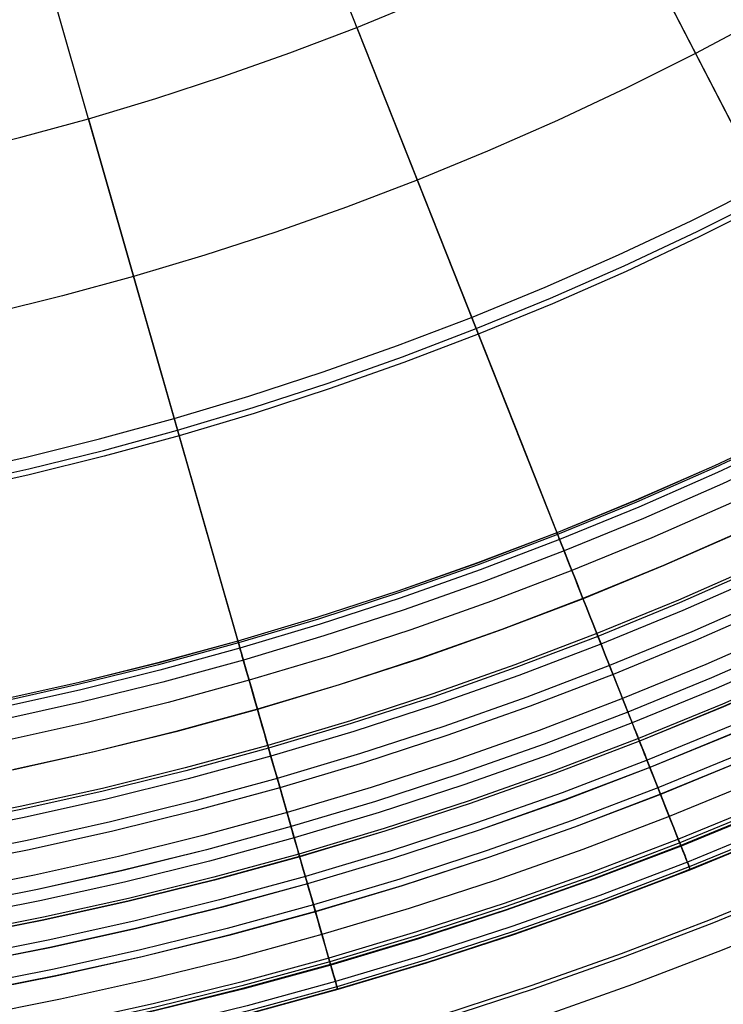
# Model space of a CAD drawing. Header units: millimetres. Extents: x -14 to 488, y -50 to 50.
# Tile 192 of 256: x 380 to 384.26, y -22.52 to -16.55. Entities that reach past the tile are written whole.
import ezdxf

# ---------------------------------------------------------------- set-up
doc = ezdxf.new("R2010")
doc.units = ezdxf.units.MM
doc.header["$MEASUREMENT"] = 0
doc.layers.add('Default', color=7, linetype='Continuous')

msp = doc.modelspace()

# ---------------------------------------------------------------- linework, layer by layer
at = {"layer": 'Default'}
for points in [[(388.6812, -13.4005), (388.3382, -13.7348), (387.9867, -14.06), (387.6271, -14.3758), (387.2599, -14.6819), (386.8854, -14.978), (386.5041, -15.2638), (386.1162, -15.5393), (385.7224, -15.804), (385.323, -16.0579), (384.9184, -16.3008), (384.5091, -16.5326), (384.0956, -16.7531), (383.6782, -16.9623), (383.2575, -17.16), (382.834, -17.3463), (382.4079, -17.5211), (381.9799, -17.6845), (381.5503, -17.8364), (381.1196, -17.9769), (380.6882, -18.1061), (380.2565, -18.224), (379.8249, -18.3308)], [(379.5777, -19.3033), (380.0296, -19.2029), (380.4821, -19.091), (380.9347, -18.9673), (381.387, -18.8319), (381.8386, -18.6846), (382.289, -18.5253), (382.7377, -18.3541), (383.1844, -18.1708), (383.6284, -17.9755), (384.0695, -17.7682), (384.507, -17.5489), (384.9406, -17.3177), (385.3697, -17.0747), (385.7939, -16.8201), (386.2126, -16.5539), (386.6255, -16.2763), (387.0321, -15.9875), (387.432, -15.6878), (387.8246, -15.3774), (388.2096, -15.0565), (388.5865, -14.7254)], [(388.6596, -14.8064), (388.2805, -15.1394), (387.8933, -15.4621), (387.4985, -15.7743), (387.0964, -16.0757), (386.6876, -16.3661), (386.2723, -16.6452), (385.8512, -16.9129), (385.4246, -17.169), (384.9931, -17.4133), (384.5571, -17.6458), (384.1171, -17.8663), (383.6736, -18.0748), (383.227, -18.2712), (382.7779, -18.4555), (382.3266, -18.6278), (381.8737, -18.7879), (381.4196, -18.9361), (380.9647, -19.0722), (380.5096, -19.1966), (380.0545, -19.3092), (379.6001, -19.4101)], [(379.5974, -17.3617), (380.0058, -17.2607), (380.4143, -17.1491), (380.8225, -17.0268), (381.2301, -16.8939), (381.6365, -16.7502), (382.0415, -16.5956), (382.4446, -16.4302)], [(388.7097, -16.4676), (388.2887, -16.8005), (387.8599, -17.1219), (387.4239, -17.4316), (386.9811, -17.7292), (386.532, -18.0147), (386.0771, -18.2878), (385.617, -18.5484), (385.152, -18.7963), (384.6828, -19.0314), (384.2098, -19.2538), (383.7336, -19.4632), (383.2546, -19.6598), (382.7734, -19.8434), (382.2904, -20.0142), (381.8061, -20.1722), (381.3211, -20.3174), (380.8357, -20.45), (380.3505, -20.5701), (379.8658, -20.6777)], [(388.71, -16.468), (388.289, -16.8009), (387.8602, -17.1223), (387.4241, -17.432), (386.9813, -17.7297), (386.5322, -18.0151), (386.0774, -18.2882), (385.6172, -18.5488), (385.1522, -18.7967), (384.683, -19.0319), (384.21, -19.2542), (383.7338, -19.4637), (383.2548, -19.6602), (382.7736, -19.8439), (382.2906, -20.0147), (381.8063, -20.1727), (381.3212, -20.3179), (380.8359, -20.4505), (380.3506, -20.5706), (379.8659, -20.6782)], [(388.71, -16.468), (388.289, -16.8009), (387.8602, -17.1223), (387.4241, -17.432), (386.9813, -17.7297), (386.5322, -18.0151), (386.0774, -18.2882), (385.6172, -18.5488), (385.1522, -18.7967), (384.683, -19.0319), (384.21, -19.2542), (383.7338, -19.4637), (383.2548, -19.6602), (382.7736, -19.8439), (382.2906, -20.0147), (381.8063, -20.1727), (381.3212, -20.3179), (380.8359, -20.4505), (380.3506, -20.5706), (379.8659, -20.6782)], [(388.717, -16.4766), (388.2957, -16.8097), (387.8667, -17.1313), (387.4305, -17.4411), (386.9874, -17.739), (386.5381, -18.0246), (386.083, -18.2978), (385.6225, -18.5585), (385.1573, -18.8066), (384.6879, -19.0419), (384.2146, -19.2643), (383.7381, -19.4739), (383.2589, -19.6706), (382.7774, -19.8543), (382.2941, -20.0252), (381.8096, -20.1833), (381.3243, -20.3286), (380.8387, -20.4612), (380.3531, -20.5814), (379.8682, -20.6891)], [(388.717, -16.4766), (388.2957, -16.8097), (387.8667, -17.1313), (387.4305, -17.4411), (386.9874, -17.739), (386.5381, -18.0246), (386.083, -18.2978), (385.6225, -18.5585), (385.1573, -18.8066), (384.6879, -19.0419), (384.2146, -19.2643), (383.7381, -19.4739), (383.2589, -19.6706), (382.7774, -19.8543), (382.2941, -20.0252), (381.8096, -20.1833), (381.3243, -20.3286), (380.8387, -20.4612), (380.3531, -20.5814), (379.8682, -20.6891)], [(388.7381, -16.5025), (388.3161, -16.8362), (387.8864, -17.1583), (387.4495, -17.4686), (387.0057, -17.7669), (386.5556, -18.053), (386.0998, -18.3267), (385.6386, -18.5878), (385.1727, -18.8363), (384.7025, -19.0719), (384.2285, -19.2948), (383.7512, -19.5047), (383.2712, -19.7016), (382.7889, -19.8857), (382.3049, -20.0568), (381.8196, -20.2152), (381.3335, -20.3607), (380.8471, -20.4936), (380.3608, -20.6139), (379.8751, -20.7218)], [(388.7381, -16.5025), (388.3161, -16.8362), (387.8864, -17.1583), (387.4495, -17.4686), (387.0057, -17.7669), (386.5556, -18.053), (386.0998, -18.3267), (385.6386, -18.5878), (385.1727, -18.8363), (384.7025, -19.0719), (384.2285, -19.2948), (383.7512, -19.5047), (383.2712, -19.7016), (382.7889, -19.8857), (382.3049, -20.0568), (381.8196, -20.2152), (381.3335, -20.3607), (380.8471, -20.4936), (380.3608, -20.6139), (379.8751, -20.7218)], [(388.7849, -16.5602), (388.3614, -16.8951), (387.9302, -17.2183), (387.4917, -17.5297), (387.0464, -17.8291), (386.5947, -18.1162), (386.1372, -18.3909), (385.6744, -18.653), (385.2068, -18.9023), (384.7349, -19.1388), (384.2592, -19.3624), (383.7803, -19.573), (383.2985, -19.7707), (382.8146, -19.9554), (382.3288, -20.1272), (381.8418, -20.2861), (381.3539, -20.4321), (380.8658, -20.5655), (380.3778, -20.6862), (379.8903, -20.7945)], [(388.7849, -16.5602), (388.3614, -16.8951), (387.9302, -17.2183), (387.4917, -17.5297), (387.0464, -17.8291), (386.5947, -18.1162), (386.1372, -18.3909), (385.6744, -18.653), (385.2068, -18.9023), (384.7349, -19.1388), (384.2592, -19.3624), (383.7803, -19.573), (383.2985, -19.7707), (382.8146, -19.9554), (382.3288, -20.1272), (381.8418, -20.2861), (381.3539, -20.4321), (380.8658, -20.5655), (380.3778, -20.6862), (379.8903, -20.7945)], [(388.8655, -16.6595), (388.4395, -16.9964), (388.0056, -17.3216), (387.5644, -17.635), (387.1163, -17.9362), (386.6619, -18.225), (386.2017, -18.5014), (385.736, -18.765), (385.2656, -19.0159), (384.7908, -19.2538), (384.3122, -19.4788), (383.8303, -19.6908), (383.3456, -19.8896), (382.8587, -20.0755), (382.3699, -20.2483), (381.8799, -20.4082), (381.3891, -20.5551), (380.898, -20.6893), (380.407, -20.8108), (379.9166, -20.9197)], [(388.8655, -16.6595), (388.4395, -16.9964), (388.0056, -17.3216), (387.5644, -17.635), (387.1163, -17.9362), (386.6619, -18.225), (386.2017, -18.5014), (385.736, -18.765), (385.2656, -19.0159), (384.7908, -19.2538), (384.3122, -19.4788), (383.8303, -19.6908), (383.3456, -19.8896), (382.8587, -20.0755), (382.3699, -20.2483), (381.8799, -20.4082), (381.3891, -20.5551), (380.898, -20.6893), (380.407, -20.8108), (379.9166, -20.9197)], [(388.5506, -17.1407), (388.113, -17.4688), (387.668, -17.7848), (387.216, -18.0886), (386.7577, -18.38), (386.2934, -18.6587), (385.8237, -18.9247), (385.3492, -19.1777), (384.8703, -19.4177), (384.3876, -19.6446), (383.9015, -19.8584), (383.4127, -20.059), (382.9215, -20.2464), (382.4286, -20.4208), (381.9343, -20.582), (381.4392, -20.7302), (380.9439, -20.8655), (380.4486, -20.9881), (379.954, -21.098)], [(388.5506, -17.1407), (388.113, -17.4688), (387.668, -17.7848), (387.216, -18.0886), (386.7577, -18.38), (386.2934, -18.6587), (385.8237, -18.9247), (385.3492, -19.1777), (384.8703, -19.4177), (384.3876, -19.6446), (383.9015, -19.8584), (383.4127, -20.059), (382.9215, -20.2464), (382.4286, -20.4208), (381.9343, -20.582), (381.4392, -20.7302), (380.9439, -20.8655), (380.4486, -20.9881), (379.954, -21.098)], [(388.5514, -17.1418), (388.1137, -17.4698), (387.6687, -17.7859), (387.2167, -18.0897), (386.7584, -18.3811), (386.2941, -18.6598), (385.8244, -18.9258), (385.3498, -19.1789), (384.8709, -19.4189), (384.3881, -19.6458), (383.902, -19.8596), (383.4132, -20.0602), (382.922, -20.2477), (382.429, -20.422), (381.9347, -20.5832), (381.4396, -20.7315), (380.9442, -20.8668), (380.4489, -20.9894), (379.9542, -21.0993)], [(388.6898, -17.3215), (388.2475, -17.6531), (387.7977, -17.9725), (387.3409, -18.2796), (386.8776, -18.5741), (386.4084, -18.8558), (385.9337, -19.1246), (385.454, -19.3804), (384.97, -19.623), (384.4821, -19.8523), (383.9908, -20.0684), (383.4967, -20.2712), (383.0002, -20.4606), (382.502, -20.6368), (382.0024, -20.7998), (381.502, -20.9496), (381.0013, -21.0864), (380.5007, -21.2102), (380.0008, -21.3213), (379.5018, -21.4198)], [(388.6898, -17.3215), (388.2475, -17.6531), (387.7977, -17.9725), (387.3409, -18.2796), (386.8776, -18.5741), (386.4084, -18.8558), (385.9337, -19.1246), (385.454, -19.3804), (384.97, -19.623), (384.4821, -19.8523), (383.9908, -20.0684), (383.4967, -20.2712), (383.0002, -20.4606), (382.502, -20.6368), (382.0024, -20.7998), (381.502, -20.9496), (381.0013, -21.0864), (380.5007, -21.2102), (380.0008, -21.3213), (379.5018, -21.4198)], [(388.7011, -17.3362), (388.2584, -17.6681), (387.8082, -17.9878), (387.351, -18.2951), (386.8873, -18.5899), (386.4177, -18.8718), (385.9426, -19.1409), (385.4625, -19.3968), (384.9781, -19.6396), (384.4897, -19.8692), (383.998, -20.0854), (383.5035, -20.2884), (383.0066, -20.478), (382.5079, -20.6543), (382.0079, -20.8175), (381.5071, -20.9674), (381.006, -21.1043), (380.505, -21.2283), (380.0046, -21.3394), (379.5052, -21.438)], [(388.7317, -17.3759), (388.2879, -17.7085), (387.8367, -18.029), (387.3784, -18.3371), (386.9137, -18.6325), (386.4429, -18.9151), (385.9667, -19.1848), (385.4855, -19.4414), (385, -19.6847), (384.5105, -19.9148), (384.0176, -20.1316), (383.5219, -20.335), (383.0239, -20.5251), (382.5241, -20.7018), (382.0229, -20.8653), (381.5209, -21.0156), (381.0186, -21.1528), (380.5164, -21.2771), (380.0149, -21.3885), (379.5143, -21.4873)], [(388.8171, -17.4869), (388.3705, -17.8217), (387.9163, -18.1443), (387.4551, -18.4543), (386.9873, -18.7517), (386.5135, -19.0361), (386.0342, -19.3076), (385.5499, -19.5658), (385.0611, -19.8107), (384.5685, -20.0423), (384.0724, -20.2605), (383.5735, -20.4652), (383.0722, -20.6565), (382.5691, -20.8344), (382.0647, -20.999), (381.5595, -21.1503), (381.0539, -21.2884), (380.5484, -21.4134), (380.0436, -21.5256), (379.5398, -21.625)], [(388.8527, -17.5332), (388.4049, -17.8688), (387.9495, -18.1923), (387.487, -18.5032), (387.018, -18.8013), (386.5429, -19.0866), (386.0623, -19.3587), (385.5767, -19.6176), (385.0866, -19.8632), (384.5926, -20.0954), (384.0952, -20.3142), (383.595, -20.5195), (383.0924, -20.7113), (382.5879, -20.8897), (382.0821, -21.0547), (381.5755, -21.2064), (381.0686, -21.3449), (380.5618, -21.4702), (380.0556, -21.5827), (379.5504, -21.6824)], [(388.8527, -17.5332), (388.4049, -17.8688), (387.9495, -18.1923), (387.487, -18.5032), (387.018, -18.8013), (386.5429, -19.0866), (386.0623, -19.3587), (385.5767, -19.6176), (385.0866, -19.8632), (384.5926, -20.0954), (384.0952, -20.3142), (383.595, -20.5195), (383.0924, -20.7113), (382.5879, -20.8897), (382.0821, -21.0547), (381.5755, -21.2064), (381.0686, -21.3449), (380.5618, -21.4702), (380.0556, -21.5827), (379.5504, -21.6824)], [(388.9487, -17.6578), (388.4976, -17.9959), (388.0389, -18.3217), (387.5731, -18.6348), (387.1007, -18.9352), (386.6222, -19.2225), (386.1381, -19.4966), (385.6489, -19.7574), (385.1553, -20.0048), (384.6578, -20.2387), (384.1568, -20.459), (383.6529, -20.6658), (383.1466, -20.859), (382.6385, -21.0386), (382.1291, -21.2048), (381.6188, -21.3576), (381.1082, -21.4971), (380.5977, -21.6234), (380.0879, -21.7367), (379.5791, -21.8371)], [(388.5496, -18.0671), (388.0891, -18.3942), (387.6214, -18.7086), (387.147, -19.0101), (386.6666, -19.2986), (386.1805, -19.5738), (385.6894, -19.8357), (385.1938, -20.0841), (384.6943, -20.3189), (384.1912, -20.5401), (383.6853, -20.7477), (383.177, -20.9417), (382.6669, -21.1221), (382.1554, -21.289), (381.6431, -21.4424), (381.1304, -21.5824), (380.6179, -21.7092), (380.106, -21.8229), (379.5951, -21.9238)], [(388.5497, -18.0673), (388.0892, -18.3944), (387.6215, -18.7088), (387.1471, -19.0103), (386.6667, -19.2988), (386.1806, -19.574), (385.6895, -19.8359), (385.1939, -20.0843), (384.6944, -20.3191), (384.1913, -20.5403), (383.6854, -20.7479), (383.1771, -20.9419), (382.667, -21.1223), (382.1555, -21.2892), (381.6431, -21.4426), (381.1305, -21.5826), (380.6179, -21.7095), (380.106, -21.8232), (379.5952, -21.924)], [(388.5915, -18.1246), (388.1295, -18.4527), (387.6603, -18.7681), (387.1844, -19.0706), (386.7024, -19.36), (386.2148, -19.6361), (385.7221, -19.8988), (385.2249, -20.148), (384.7237, -20.3836), (384.2191, -20.6056), (383.7115, -20.8138), (383.2016, -21.0085), (382.6898, -21.1894), (382.1766, -21.3568), (381.6626, -21.5107), (381.1483, -21.6512), (380.6341, -21.7784), (380.1205, -21.8925), (379.6081, -21.9937)], [(388.6514, -18.2067), (388.1873, -18.5363), (387.7159, -18.8532), (387.2378, -19.1571), (386.7536, -19.4478), (386.2637, -19.7252), (385.7688, -19.9891), (385.2693, -20.2395), (384.7658, -20.4761), (384.2588, -20.6991), (383.7489, -20.9084), (383.2366, -21.1039), (382.7225, -21.2857), (382.207, -21.4539), (381.6906, -21.6085), (381.1739, -21.7496), (380.6573, -21.8774), (380.1414, -21.992), (379.6266, -22.0936)], [(388.6611, -18.22), (388.1966, -18.5499), (387.7249, -18.867), (387.2465, -19.1711), (386.7619, -19.4621), (386.2717, -19.7396), (385.7763, -20.0038), (385.2765, -20.2543), (384.7726, -20.4911), (384.2653, -20.7143), (383.755, -20.9237), (383.2423, -21.1193), (382.7278, -21.3013), (382.2119, -21.4696), (381.6951, -21.6243), (381.178, -21.7655), (380.6611, -21.8934), (380.1448, -22.0081), (379.6295, -22.1098)], [(388.6615, -18.2205), (388.197, -18.5504), (387.7253, -18.8675), (387.2468, -19.1717), (386.7622, -19.4626), (386.272, -19.7402), (385.7766, -20.0043), (385.2768, -20.2549), (384.7729, -20.4917), (384.2655, -20.7149), (383.7552, -20.9243), (383.2425, -21.1199), (382.728, -21.3019), (382.2121, -21.4702), (381.6953, -21.6249), (381.1782, -21.7662), (380.6613, -21.8941), (380.1449, -22.0088), (379.6297, -22.1105)], [(388.735, -18.3213), (388.2679, -18.653), (387.7935, -18.9719), (387.3124, -19.2778), (386.825, -19.5704), (386.332, -19.8495), (385.8339, -20.1151), (385.3312, -20.3671), (384.8245, -20.6053), (384.3143, -20.8297), (383.8011, -21.0402), (383.2856, -21.237), (382.7681, -21.42), (382.2493, -21.5892), (381.7296, -21.7448), (381.2096, -21.8869), (380.6898, -22.0155), (380.1705, -22.1309), (379.6524, -22.2331)], [(388.7624, -18.3587), (388.2942, -18.6911), (387.8189, -19.0107), (387.3367, -19.3172), (386.8484, -19.6104), (386.3544, -19.8901), (385.8552, -20.1563), (385.3515, -20.4088), (384.8437, -20.6474), (384.3324, -20.8723), (383.8182, -21.0833), (383.3015, -21.2805), (382.783, -21.4639), (382.2631, -21.6335), (381.7424, -21.7894), (381.2213, -21.9317), (380.7003, -22.0606), (380.18, -22.1762), (379.6608, -22.2787)], [(388.7629, -18.3594), (388.2947, -18.6919), (387.8193, -19.0114), (387.3372, -19.3179), (386.8488, -19.6111), (386.3548, -19.8909), (385.8556, -20.1571), (385.3518, -20.4095), (384.844, -20.6482), (384.3328, -20.8731), (383.8185, -21.0841), (383.3018, -21.2813), (382.7833, -21.4647), (382.2634, -21.6343), (381.7426, -21.7902), (381.2215, -21.9325), (380.7005, -22.0614), (380.1802, -22.177), (379.6609, -22.2795)], [(388.8408, -18.4662), (388.3699, -18.8006), (387.8917, -19.1221), (387.4067, -19.4304), (386.9154, -19.7254), (386.4185, -20.0068), (385.9163, -20.2745), (385.4096, -20.5285), (384.8988, -20.7686), (384.3845, -20.9948), (383.8672, -21.2071), (383.3475, -21.4054), (382.8258, -21.5899), (382.3028, -21.7605), (381.779, -21.9173), (381.2548, -22.0605), (380.7308, -22.1902), (380.2073, -22.3065), (379.685, -22.4095)], [(388.8656, -18.5002), (388.3939, -18.8353), (387.9147, -19.1574), (387.4288, -19.4663), (386.9366, -19.7617), (386.4388, -20.0437), (385.9357, -20.3119), (385.428, -20.5664), (384.9162, -20.8069), (384.4009, -21.0336), (383.8827, -21.2462), (383.362, -21.4449), (382.8394, -21.6297), (382.3154, -21.8007), (381.7906, -21.9578), (381.2654, -22.1013), (380.7404, -22.2312), (380.216, -22.3477), (379.6927, -22.451)], [(388.8661, -18.5008), (388.3943, -18.8359), (387.9151, -19.158), (387.4292, -19.4669), (386.937, -19.7624), (386.4391, -20.0443), (385.936, -20.3126), (385.4283, -20.567), (384.9165, -20.8076), (384.4012, -21.0342), (383.883, -21.2469), (383.3622, -21.4456), (382.8396, -21.6304), (382.3156, -21.8014), (381.7908, -21.9585), (381.2656, -22.102), (380.7406, -22.2319), (380.2161, -22.3484), (379.6928, -22.4517)], [(388.9512, -18.6175), (388.4764, -18.9547), (387.9942, -19.2789), (387.5051, -19.5898), (387.0098, -19.8872), (386.5087, -20.1709), (386.0024, -20.4409), (385.4914, -20.697), (384.9763, -20.9391), (384.4577, -21.1672), (383.9361, -21.3812), (383.4121, -21.5812), (382.8861, -21.7672), (382.3587, -21.9392), (381.8305, -22.0974), (381.302, -22.2418), (380.7736, -22.3725), (380.2458, -22.4898), (379.7191, -22.5937)], [(388.5608, -19.077), (388.0755, -19.4032), (387.5832, -19.7162), (387.0846, -20.0155), (386.5802, -20.3011), (386.0706, -20.5729), (385.5563, -20.8306), (385.0378, -21.0743), (384.5158, -21.3039), (383.9908, -21.5194), (383.4633, -21.7207), (382.9339, -21.9079), (382.4031, -22.081), (381.8714, -22.2402), (381.3394, -22.3856), (380.8075, -22.5172), (380.2763, -22.6352), (379.7461, -22.7398)], [(388.5738, -19.0957), (388.0879, -19.4223), (387.5952, -19.7355), (387.0961, -20.0351), (386.5912, -20.321), (386.081, -20.5931), (385.5662, -20.8511), (385.0473, -21.095), (384.5247, -21.3248), (383.9992, -21.5405), (383.4712, -21.742), (382.9412, -21.9294), (382.4099, -22.1027), (381.8777, -22.2621), (381.3451, -22.4076), (380.8127, -22.5393), (380.2809, -22.6574), (379.7503, -22.7622)], [(388.5839, -19.1103), (388.0976, -19.4371), (387.6045, -19.7506), (387.105, -20.0505), (386.5997, -20.3366), (386.0892, -20.6088), (385.574, -20.8671), (385.0546, -21.1112), (384.5317, -21.3412), (384.0057, -21.557), (383.4773, -21.7587), (382.9469, -21.9462), (382.4152, -22.1197), (381.8826, -22.2792), (381.3496, -22.4248), (380.8168, -22.5566), (380.2846, -22.6748), (379.7535, -22.7796)], [(388.584, -19.1104), (388.0978, -19.4373), (387.6046, -19.7508), (387.1051, -20.0507), (386.5998, -20.3368), (386.0893, -20.609), (385.5741, -20.8672), (385.0547, -21.1114), (384.5318, -21.3414), (384.0058, -21.5572), (383.4774, -21.7589), (382.947, -21.9464), (382.4152, -22.1199), (381.8826, -22.2794), (381.3496, -22.425), (380.8168, -22.5568), (380.2846, -22.675), (379.7535, -22.7798)], [(388.5857, -19.1129), (388.0994, -19.4398), (387.6062, -19.7533), (387.1067, -20.0533), (386.6013, -20.3394), (386.0907, -20.6117), (385.5754, -20.8699), (385.0559, -21.1141), (384.5329, -21.3441), (384.0069, -21.56), (383.4784, -21.7617), (382.948, -21.9493), (382.4161, -22.1228), (381.8834, -22.2823), (381.3504, -22.4279), (380.8175, -22.5597), (380.2852, -22.678), (379.7541, -22.7828)], [(388.645, -19.1988), (388.1565, -19.5272), (387.6611, -19.8421), (387.1592, -20.1434), (386.6515, -20.4309), (386.1386, -20.7044), (385.6209, -20.9638), (385.0991, -21.2091), (384.5737, -21.4402), (384.0453, -21.657), (383.5144, -21.8596), (382.9815, -22.0481), (382.4473, -22.2223), (381.9122, -22.3826), (381.3767, -22.5288), (380.8413, -22.6613), (380.3066, -22.7801), (379.7731, -22.8854)], [(388.6633, -19.2252), (388.1741, -19.554), (387.6779, -19.8694), (387.1754, -20.1711), (386.667, -20.459), (386.1534, -20.7329), (385.635, -20.9927), (385.1124, -21.2383), (384.5863, -21.4697), (384.0571, -21.6869), (383.5255, -21.8898), (382.9919, -22.0785), (382.4569, -22.253), (381.921, -22.4135), (381.3848, -22.5599), (380.8487, -22.6926), (380.3132, -22.8115), (379.7789, -22.917)], [(388.6725, -19.2385), (388.1829, -19.5676), (387.6864, -19.8832), (387.1836, -20.1851), (386.6748, -20.4732), (386.1608, -20.7473), (385.642, -21.0073), (385.1191, -21.2531), (384.5926, -21.4846), (384.0631, -21.7019), (383.5311, -21.905), (382.9971, -22.0938), (382.4617, -22.2684), (381.9254, -22.429), (381.3888, -22.5756), (380.8524, -22.7083), (380.3166, -22.8274), (379.7819, -22.9329)], [(388.6725, -19.2385), (388.1829, -19.5676), (387.6864, -19.8832), (387.1835, -20.1851), (386.6748, -20.4732), (386.1608, -20.7473), (385.642, -21.0073), (385.1191, -21.2531), (384.5926, -21.4846), (384.0631, -21.7019), (383.5311, -21.905), (382.9971, -22.0938), (382.4617, -22.2684), (381.9254, -22.429), (381.3888, -22.5756), (380.8524, -22.7083), (380.3166, -22.8274), (379.7819, -22.9329)], [(388.6731, -19.2394), (388.1835, -19.5685), (387.687, -19.8841), (387.1841, -20.1861), (386.6753, -20.4742), (386.1613, -20.7483), (385.6425, -21.0082), (385.1196, -21.2541), (384.5931, -21.4856), (384.0635, -21.7029), (383.5314, -21.906), (382.9974, -22.0948), (382.462, -22.2695), (381.9257, -22.4301), (381.3891, -22.5766), (380.8526, -22.7094), (380.3168, -22.8284), (379.7821, -22.934)], [(388.6733, -19.2396), (388.1837, -19.5687), (387.6872, -19.8844), (387.1842, -20.1863), (386.6755, -20.4744), (386.1614, -20.7485), (385.6426, -21.0085), (385.1197, -21.2543), (384.5932, -21.4859), (384.0636, -21.7032), (383.5315, -21.9062), (382.9975, -22.0951), (382.4621, -22.2697), (381.9258, -22.4303), (381.3892, -22.5769), (380.8527, -22.7096), (380.3168, -22.8287), (379.7821, -22.9342)], [(388.6737, -19.2402), (388.1841, -19.5694), (387.6875, -19.885), (387.1846, -20.1869), (386.6758, -20.475), (386.1618, -20.7492), (385.643, -21.0092), (385.12, -21.255), (384.5935, -21.4866), (384.0639, -21.7039), (383.5318, -21.907), (382.9978, -22.0958), (382.4623, -22.2705), (381.926, -22.431), (381.3894, -22.5776), (380.8529, -22.7104), (380.317, -22.8294), (379.7822, -22.935)], [(379.8289, -22.9229), (380.3758, -22.8137), (380.9199, -22.6912), (381.4608, -22.5556), (381.9983, -22.4069), (382.5019, -22.2547), (383.0018, -22.091), (383.4979, -21.9159), (383.9898, -21.7295), (384.4774, -21.532), (384.9603, -21.3233), (385.4383, -21.1037), (385.9111, -20.8732), (386.3786, -20.6319), (386.8404, -20.38), (387.2963, -20.1176), (387.7461, -19.8448), (388.1896, -19.5619), (388.6264, -19.2689)], [(379.8289, -22.9229), (380.3758, -22.8137), (380.9199, -22.6912), (381.4608, -22.5556), (381.9983, -22.4069), (382.5019, -22.2547), (383.0018, -22.091), (383.4979, -21.9159), (383.9898, -21.7295), (384.4774, -21.532), (384.9603, -21.3233), (385.4383, -21.1037), (385.9111, -20.8732), (386.3786, -20.6319), (386.8404, -20.38), (387.2963, -20.1176), (387.7461, -19.8448), (388.1896, -19.5619), (388.6264, -19.2689)], [(388.8598, -19.5096), (388.3633, -19.8434), (387.8596, -20.1635), (387.3495, -20.4698), (386.8335, -20.762), (386.3121, -21.04), (385.786, -21.3037), (385.2556, -21.553), (384.7215, -21.7879), (384.1844, -22.0083), (383.6447, -22.2143), (383.1031, -22.4058), (382.5601, -22.5829), (382.0161, -22.7458), (381.4718, -22.8945), (380.9277, -23.0291), (380.3842, -23.1499), (379.8418, -23.2569)], [(388.8736, -19.5295), (388.3765, -19.8637), (387.8724, -20.1841), (387.3617, -20.4907), (386.8452, -20.7832), (386.3233, -21.0615), (385.7965, -21.3255), (385.2656, -21.575), (384.731, -21.8102), (384.1933, -22.0308), (383.6531, -22.237), (383.1109, -22.4287), (382.5673, -22.606), (382.0228, -22.7691), (381.4779, -22.9179), (380.9332, -23.0527), (380.3891, -23.1736), (379.8462, -23.2807)], [(388.8736, -19.5295), (388.3765, -19.8637), (387.8724, -20.1841), (387.3617, -20.4907), (386.8452, -20.7832), (386.3233, -21.0615), (385.7965, -21.3255), (385.2656, -21.575), (384.731, -21.8102), (384.1933, -22.0308), (383.6531, -22.237), (383.1109, -22.4287), (382.5673, -22.606), (382.0228, -22.7691), (381.4779, -22.9179), (380.9332, -23.0527), (380.3891, -23.1736), (379.8462, -23.2807)], [(388.9724, -19.6725), (388.4716, -20.0091), (387.9637, -20.332), (387.4493, -20.6408), (386.9289, -20.9355), (386.4031, -21.2159), (385.8724, -21.4818), (385.3375, -21.7333), (384.799, -21.9701), (384.2573, -22.1924), (383.713, -22.4001), (383.1668, -22.5933), (382.6192, -22.7719), (382.0706, -22.9362), (381.5217, -23.0861), (380.9729, -23.2219), (380.4248, -23.3437), (379.8778, -23.4516)]]:
    msp.add_lwpolyline(points, dxfattribs=at)
at = {"layer": 'Default', "extrusion": (0.929788, 0.368095, 0)}
msp.add_lwpolyline([(-158.0583, 167.9005), (-158.058, 167.9027), (-158.0577, 167.9049), (-158.0574, 167.9071), (-158.057, 167.9094), (-158.0565, 167.9116), (-158.056, 167.9139), (-158.0555, 167.9161), (-158.0548, 167.9184), (-158.0542, 167.9207), (-158.0534, 167.9229), (-158.0526, 167.9252), (-158.0518, 167.9275), (-158.0509, 167.9297), (-158.0499, 167.932), (-158.0488, 167.9342), (-158.0477, 167.9364), (-158.0466, 167.9386), (-158.0454, 167.9408), (-158.0441, 167.943), (-158.0427, 167.9451), (-158.0413, 167.9472), (-158.0399, 167.9493), (-158.0384, 167.9513), (-158.0368, 167.9534), (-158.0352, 167.9553), (-158.0335, 167.9573), (-158.0317, 167.9592), (-158.03, 167.9611), (-158.0281, 167.9629), (-158.0262, 167.9646), (-158.0243, 167.9664), (-158.0223, 167.968), (-158.0203, 167.9697), (-158.0183, 167.9712), (-158.0162, 167.9727), (-158.014, 167.9742), (-158.0119, 167.9756), (-158.0097, 167.9769), (-158.0074, 167.9782), (-158.0052, 167.9794), (-158.0029, 167.9806), (-158.0006, 167.9817), (-157.9983, 167.9827), (-157.9959, 167.9837), (-157.9936, 167.9846), (-157.9912, 167.9855), (-157.9888, 167.9862), (-157.9865, 167.987), (-157.9841, 167.9876), (-157.9817, 167.9882), (-157.9793, 167.9887), (-157.9769, 167.9892), (-157.9745, 167.9896), (-157.9721, 167.99), (-157.9698, 167.9903), (-157.9674, 167.9905), (-157.9651, 167.9907), (-157.9627, 167.9908), (-157.9604, 167.9909), (-157.9581, 167.9909), (-157.9558, 167.9908), (-157.9536, 167.9908), (-157.9513, 167.9906), (-157.9491, 167.9904)], dxfattribs=at)
at = {"layer": 'Default', "extrusion": (0.961399, 0.275158, 0)}
msp.add_lwpolyline([(-123.1616, 167.9005), (-123.1614, 167.9027), (-123.1611, 167.9049), (-123.1607, 167.9071), (-123.1603, 167.9094), (-123.1599, 167.9116), (-123.1594, 167.9139), (-123.1588, 167.9161), (-123.1582, 167.9184), (-123.1575, 167.9207), (-123.1568, 167.9229), (-123.156, 167.9252), (-123.1551, 167.9275), (-123.1542, 167.9297), (-123.1532, 167.932), (-123.1522, 167.9342), (-123.1511, 167.9364), (-123.1499, 167.9386), (-123.1487, 167.9408), (-123.1474, 167.943), (-123.1461, 167.9451), (-123.1447, 167.9472), (-123.1432, 167.9493), (-123.1417, 167.9513), (-123.1401, 167.9534), (-123.1385, 167.9553), (-123.1368, 167.9573), (-123.1351, 167.9592), (-123.1333, 167.9611), (-123.1315, 167.9629), (-123.1296, 167.9646), (-123.1277, 167.9664), (-123.1257, 167.968), (-123.1237, 167.9697), (-123.1216, 167.9712), (-123.1195, 167.9727), (-123.1174, 167.9742), (-123.1152, 167.9756), (-123.113, 167.9769), (-123.1108, 167.9782), (-123.1085, 167.9794), (-123.1062, 167.9806), (-123.1039, 167.9817), (-123.1016, 167.9827), (-123.0993, 167.9837), (-123.0969, 167.9846), (-123.0946, 167.9855), (-123.0922, 167.9862), (-123.0898, 167.987), (-123.0874, 167.9876), (-123.085, 167.9882), (-123.0826, 167.9887), (-123.0803, 167.9892), (-123.0779, 167.9896), (-123.0755, 167.99), (-123.0731, 167.9903), (-123.0708, 167.9905), (-123.0684, 167.9907), (-123.0661, 167.9908), (-123.0638, 167.9909), (-123.0615, 167.9909), (-123.0592, 167.9908), (-123.0569, 167.9908), (-123.0547, 167.9906), (-123.0525, 167.9904)], dxfattribs=at)
at = {"layer": 'Default', "extrusion": (0.960483, 0.27834, 0)}
for points in [[(-127.8468, 22.4213), (-127.8471, 22.3872), (-127.8482, 22.3528), (-127.85, 22.3181), (-127.8526, 22.2832), (-127.8559, 22.248), (-127.86, 22.2127), (-127.865, 22.1772), (-127.8707, 22.1416), (-127.8773, 22.1058), (-127.8847, 22.07), (-127.893, 22.0342), (-127.9021, 21.9983), (-127.9122, 21.9625), (-127.9231, 21.9267), (-127.9348, 21.891), (-127.9475, 21.8554), (-127.9611, 21.82), (-127.9755, 21.7848), (-127.9908, 21.7499), (-128.0071, 21.7152), (-128.0241, 21.6809), (-128.0421, 21.6469), (-128.061, 21.6133), (-128.0806, 21.5801), (-128.1012, 21.5474), (-128.1225, 21.5151), (-128.1447, 21.4834), (-128.1677, 21.4523), (-128.1914, 21.4218), (-128.2159, 21.392), (-128.2411, 21.3628), (-128.267, 21.3343), (-128.2936, 21.3065), (-128.3209, 21.2795), (-128.3488, 21.2532), (-128.3772, 21.2278), (-128.4063, 21.2032), (-128.4358, 21.1794), (-128.4659, 21.1566), (-128.4965, 21.1346), (-128.5274, 21.1135), (-128.5588, 21.0933), (-128.5905, 21.074), (-128.6226, 21.0557), (-128.655, 21.0383), (-128.6876, 21.0219), (-128.7204, 21.0064), (-128.7535, 20.9919), (-128.7867, 20.9783), (-128.82, 20.9657), (-128.8534, 20.9541), (-128.8868, 20.9433), (-128.9203, 20.9335), (-128.9538, 20.9247), (-128.9872, 20.9167), (-129.0205, 20.9096), (-129.0538, 20.9035), (-129.0869, 20.8982), (-129.1199, 20.8938), (-129.1527, 20.8902), (-129.1853, 20.8874), (-129.2177, 20.8855), (-129.2498, 20.8844), (-129.2816, 20.884), (-129.3135, 20.8844), (-129.3456, 20.8855), (-129.378, 20.8874), (-129.4106, 20.8902), (-129.4434, 20.8938), (-129.4763, 20.8982), (-129.5095, 20.9035), (-129.5427, 20.9096), (-129.5761, 20.9167), (-129.6095, 20.9247), (-129.643, 20.9335), (-129.6765, 20.9433), (-129.7099, 20.9541), (-129.7433, 20.9657), (-129.7766, 20.9783), (-129.8098, 20.9919), (-129.8428, 21.0064), (-129.8757, 21.0219), (-129.9083, 21.0383), (-129.9407, 21.0557), (-129.9727, 21.074), (-130.0045, 21.0933), (-130.0359, 21.1135), (-130.0668, 21.1346), (-130.0974, 21.1566), (-130.1274, 21.1794), (-130.157, 21.2032), (-130.186, 21.2278), (-130.2145, 21.2532), (-130.2424, 21.2795), (-130.2697, 21.3065), (-130.2963, 21.3343), (-130.3222, 21.3628), (-130.3474, 21.392), (-130.3719, 21.4218), (-130.3956, 21.4523), (-130.4186, 21.4834), (-130.4407, 21.5151), (-130.4621, 21.5474), (-130.4826, 21.5801), (-130.5023, 21.6133), (-130.5212, 21.6469), (-130.5391, 21.6809), (-130.5562, 21.7152), (-130.5724, 21.7499), (-130.5878, 21.7848), (-130.6022, 21.82), (-130.6158, 21.8554), (-130.6284, 21.891), (-130.6402, 21.9267), (-130.6511, 21.9625), (-130.6611, 21.9983), (-130.6703, 22.0342), (-130.6786, 22.07), (-130.686, 22.1058), (-130.6926, 22.1416), (-130.6983, 22.1772), (-130.7033, 22.2127), (-130.7074, 22.248), (-130.7107, 22.2832), (-130.7133, 22.3181), (-130.7151, 22.3528), (-130.7162, 22.3872), (-130.7165, 22.4213)], [(-130.7165, 22.4213), (-130.7162, 22.4554), (-130.7151, 22.4899), (-130.7133, 22.5245), (-130.7107, 22.5595), (-130.7074, 22.5946), (-130.7033, 22.6299), (-130.6983, 22.6654), (-130.6926, 22.7011), (-130.686, 22.7368), (-130.6786, 22.7726), (-130.6703, 22.8085), (-130.6611, 22.8443), (-130.6511, 22.8802), (-130.6402, 22.916), (-130.6284, 22.9516), (-130.6158, 22.9872), (-130.6022, 23.0226), (-130.5878, 23.0578), (-130.5724, 23.0927), (-130.5562, 23.1274), (-130.5391, 23.1618), (-130.5212, 23.1958), (-130.5023, 23.2294), (-130.4826, 23.2626), (-130.4621, 23.2953), (-130.4407, 23.3275), (-130.4186, 23.3592), (-130.3956, 23.3903), (-130.3719, 23.4208), (-130.3474, 23.4507), (-130.3222, 23.4799), (-130.2963, 23.5084), (-130.2697, 23.5362), (-130.2424, 23.5632), (-130.2145, 23.5894), (-130.186, 23.6148), (-130.157, 23.6394), (-130.1274, 23.6632), (-130.0974, 23.6861), (-130.0668, 23.7081), (-130.0359, 23.7292), (-130.0045, 23.7493), (-129.9727, 23.7686), (-129.9407, 23.7869), (-129.9083, 23.8043), (-129.8757, 23.8207), (-129.8428, 23.8362), (-129.8098, 23.8507), (-129.7766, 23.8643), (-129.7433, 23.8769), (-129.7099, 23.8886), (-129.6765, 23.8993), (-129.643, 23.9091), (-129.6095, 23.918), (-129.5761, 23.9259), (-129.5427, 23.933), (-129.5095, 23.9392), (-129.4763, 23.9444), (-129.4434, 23.9489), (-129.4106, 23.9524), (-129.378, 23.9552), (-129.3456, 23.9571), (-129.3135, 23.9583), (-129.2816, 23.9587), (-129.2498, 23.9583), (-129.2177, 23.9571), (-129.1853, 23.9552), (-129.1527, 23.9524), (-129.1199, 23.9489), (-129.0869, 23.9444), (-129.0538, 23.9392), (-129.0205, 23.933), (-128.9872, 23.9259), (-128.9538, 23.918), (-128.9203, 23.9091), (-128.8868, 23.8993), (-128.8534, 23.8886), (-128.82, 23.8769), (-128.7867, 23.8643), (-128.7535, 23.8507), (-128.7204, 23.8362), (-128.6876, 23.8207), (-128.655, 23.8043), (-128.6226, 23.7869), (-128.5905, 23.7686), (-128.5588, 23.7493), (-128.5274, 23.7292), (-128.4965, 23.7081), (-128.4659, 23.6861), (-128.4358, 23.6632), (-128.4063, 23.6394), (-128.3772, 23.6148), (-128.3488, 23.5894), (-128.3209, 23.5632), (-128.2936, 23.5362), (-128.267, 23.5084), (-128.2411, 23.4799), (-128.2159, 23.4507), (-128.1914, 23.4208), (-128.1677, 23.3903), (-128.1447, 23.3592), (-128.1225, 23.3275), (-128.1012, 23.2953), (-128.0806, 23.2626), (-128.061, 23.2294), (-128.0421, 23.1958), (-128.0241, 23.1618), (-128.0071, 23.1274), (-127.9908, 23.0927), (-127.9755, 23.0578), (-127.9611, 23.0226), (-127.9475, 22.9872), (-127.9348, 22.9516), (-127.9231, 22.916), (-127.9122, 22.8802), (-127.9021, 22.8443), (-127.893, 22.8085), (-127.8847, 22.7726), (-127.8773, 22.7368), (-127.8707, 22.7011), (-127.865, 22.6654), (-127.86, 22.6299), (-127.8559, 22.5946), (-127.8526, 22.5595), (-127.85, 22.5245), (-127.8482, 22.4899), (-127.8471, 22.4554), (-127.8468, 22.4213)]]:
    msp.add_lwpolyline(points, dxfattribs=at)
at = {"layer": 'Default'}
for points in [[(385.1836, -18.8573, 2.0009), (375.5965, -0.3158, 2)], [(382.0415, -16.5956, 167.8086), (383.0352, -19.1056, 135.9018), (383.5219, -20.335, 113.236), (383.8277, -21.1074, 93.2153), (384.0631, -21.7019, 30.9743), (384.0591, -21.6919, 30.2517), (384.0542, -21.6794, 29.9205), (384.0474, -21.6624, 29.6087), (384.0391, -21.6413, 29.3157), (384.0292, -21.6164, 29.0412), (384.0181, -21.5883, 28.7845), (384.0058, -21.5572, 28.5452), (383.9925, -21.5236, 28.3228), (383.9783, -21.4878, 28.1165), (383.9634, -21.4501, 27.9256), (383.9479, -21.411, 27.7494), (383.932, -21.3708, 27.5871), (383.9158, -21.3298, 27.438), (383.8994, -21.2884, 27.3014), (383.883, -21.2469, 27.1765), (383.8666, -21.2057, 27.0625), (383.8505, -21.1648, 26.9585), (383.8344, -21.1243, 26.8631), (383.8185, -21.0841, 26.7753), (383.8027, -21.0443, 26.694), (383.787, -21.0046, 26.618), (383.7712, -20.9647, 26.5461), (383.7552, -20.9243, 26.4772), (383.7389, -20.883, 26.41), (383.722, -20.8403, 26.3433), (383.5691, -20.4541, 25.7739), (383.5441, -20.3909, 25.6736), (383.5199, -20.33, 25.5725), (383.4967, -20.2712, 25.4705), (383.4742, -20.2145, 25.3673), (383.4527, -20.1602, 25.2629), (383.4322, -20.1083, 25.1573), (383.4127, -20.059, 25.0504), (383.3942, -20.0123, 24.9422), (383.3768, -19.9684, 24.8329), (383.3606, -19.9275, 24.7227), (383.3456, -19.8896, 24.6119), (383.3319, -19.855, 24.5007), (383.3195, -19.8237, 24.3897), (383.3084, -19.7956, 24.2791), (383.2985, -19.7707, 24.1696), (383.29, -19.7491, 24.0615), (383.2826, -19.7305, 23.9552), (383.2764, -19.7147, 23.8511), (383.2712, -19.7016, 23.7495), (383.267, -19.6909, 23.6507), (383.2636, -19.6824, 23.5549), (383.2589, -19.6706, 23.3725), (383.2563, -19.6639, 23.2024), (383.2546, -19.6598, 22.75), (383.2563, -19.6639, 22.2976), (383.2589, -19.6706, 22.1275), (383.2636, -19.6824, 21.9451), (383.267, -19.6909, 21.8493), (383.2712, -19.7016, 21.7505), (383.2764, -19.7147, 21.6489), (383.2826, -19.7305, 21.5448), (383.29, -19.7491, 21.4385), (383.2985, -19.7707, 21.3304), (383.3084, -19.7956, 21.2209), (383.3195, -19.8237, 21.1103), (383.3319, -19.855, 20.9993), (383.3456, -19.8896, 20.8881), (383.3606, -19.9275, 20.7773), (383.3768, -19.9684, 20.6671), (383.3942, -20.0123, 20.5578), (383.4127, -20.059, 20.4496), (383.4322, -20.1083, 20.3427), (383.4527, -20.1602, 20.2371), (383.4742, -20.2145, 20.1327), (383.4967, -20.2712, 20.0295), (383.5199, -20.33, 19.9275), (383.5441, -20.3909, 19.8264), (383.5691, -20.4541, 19.7261), (383.7218, -20.8398, 19.1572), (383.7387, -20.8825, 19.0905), (383.755, -20.9237, 19.0234), (383.771, -20.964, 18.9545), (383.7867, -21.0039, 18.8826), (383.8024, -21.0435, 18.8065), (383.8182, -21.0833, 18.7251), (383.8341, -21.1235, 18.6371), (383.8501, -21.164, 18.5415), (383.8663, -21.205, 18.437), (383.8827, -21.2462, 18.3225), (383.8991, -21.2877, 18.197), (383.9155, -21.3292, 18.0597), (383.9318, -21.3703, 17.9098), (383.9477, -21.4106, 17.7466), (383.9633, -21.4497, 17.5693), (383.9782, -21.4875, 17.3773), (383.9924, -21.5233, 17.1698), (384.0057, -21.557, 16.946), (384.018, -21.5881, 16.7054), (384.0292, -21.6163, 16.4472), (384.039, -21.6412, 16.1711), (384.0474, -21.6624, 15.8763), (384.0542, -21.6794, 15.5623), (384.0591, -21.6919, 15.2287), (384.0631, -21.7019, 14.5001), (384.0453, -21.657, 9.9809), (384.0251, -21.606, 8.3072), (383.9992, -21.5405, 6.9636), (383.969, -21.4642, 5.9048), (383.9361, -21.3812, 5.0834), (383.9192, -21.3384, 4.7466), (383.902, -21.2951, 4.4491), (383.8847, -21.2513, 4.1831), (383.8498, -21.1632, 3.7196), (383.8329, -21.1206, 3.5233), (383.8167, -21.0795, 3.3511), (383.8011, -21.0402, 3.2022), (383.7864, -21.0031, 3.0758), (383.7727, -20.9685, 2.9701), (383.7663, -20.9523, 2.9244), (383.7602, -20.9368, 2.8831), (383.7544, -20.9222, 2.8459), (383.7489, -20.9084, 2.8126), (383.7438, -20.8954, 2.7829), (383.739, -20.8832, 2.7564), (383.7343, -20.8715, 2.7324), (383.7298, -20.8601, 2.7106), (383.7254, -20.8489, 2.6904), (383.7209, -20.8375, 2.6714), (383.7163, -20.8259, 2.6529), (383.7115, -20.8138, 2.6346), (383.7064, -20.8011, 2.6158), (383.701, -20.7873, 2.5964), (383.695, -20.7722, 2.576), (383.6884, -20.7555, 2.5542), (383.681, -20.7368, 2.5308), (383.6727, -20.7158, 2.5055), (383.6529, -20.6658, 2.4477), (383.6313, -20.6113, 2.3882), (383.611, -20.56, 2.3355), (383.6013, -20.5354, 2.3116), (383.5918, -20.5114, 2.2891), (383.5825, -20.4881, 2.2681), (383.5735, -20.4652, 2.2484), (383.5646, -20.4429, 2.2299), (383.5559, -20.4209, 2.2126), (383.5473, -20.3991, 2.1963), (383.5387, -20.3774, 2.181), (383.5301, -20.3556, 2.1666), (383.5214, -20.3336, 2.1529), (383.5125, -20.3112, 2.1398), (383.5035, -20.2884, 2.1272), (383.4942, -20.2649, 2.1151), (383.4845, -20.2404, 2.1034), (383.4744, -20.2149, 2.0921), (383.4637, -20.1878, 2.0813), (383.4523, -20.1591, 2.0709), (383.4402, -20.1285, 2.061), (383.4272, -20.0956, 2.0515), (383.4132, -20.0602, 2.0424), (383.3981, -20.0221, 2.0338), (383.3818, -19.981, 2.0259), (383.3643, -19.9368, 2.0187), (383.3454, -19.8891, 2.0124), (383.3251, -19.8379, 2.0073), (383.3033, -19.7828, 2.0034), (383.2799, -19.7236, 2.0009), (375.5965, -0.3158, 2)], [(380.4143, -17.1491, 167.8086), (381.1571, -19.7444, 135.9018), (381.5209, -21.0156, 113.236), (381.7495, -21.8143, 93.2153), (381.9254, -22.429, 30.9743), (381.9225, -22.4187, 30.2517), (381.9188, -22.4057, 29.9205), (381.9137, -22.3881, 29.6087), (381.9075, -22.3663, 29.3157), (381.9001, -22.3406, 29.0412), (381.8918, -22.3115, 28.7845), (381.8826, -22.2794, 28.5452), (381.8727, -22.2446, 28.3228), (381.8621, -22.2076, 28.1165), (381.8509, -22.1686, 27.9256), (381.8394, -22.1282, 27.7494), (381.8274, -22.0866, 27.5871), (381.8153, -22.0442, 27.438), (381.8031, -22.0014, 27.3014), (381.7908, -21.9585, 27.1765), (381.7786, -21.9159, 27.0625), (381.7665, -21.8736, 26.9585), (381.7545, -21.8317, 26.8631), (381.7426, -21.7902, 26.7753), (381.7308, -21.749, 26.694), (381.7191, -21.708, 26.618), (381.7073, -21.6667, 26.5461), (381.6953, -21.6249, 26.4772), (381.6831, -21.5822, 26.41), (381.6705, -21.5381, 26.3433), (381.5562, -21.1388, 25.7739), (381.5375, -21.0735, 25.6736), (381.5194, -21.0104, 25.5725), (381.502, -20.9496, 25.4705), (381.4853, -20.8911, 25.3673), (381.4692, -20.8349, 25.2629), (381.4538, -20.7812, 25.1573), (381.4392, -20.7302, 25.0504), (381.4254, -20.6819, 24.9422), (381.4124, -20.6366, 24.8329), (381.4003, -20.5942, 24.7227), (381.3891, -20.5551, 24.6119), (381.3789, -20.5193, 24.5007), (381.3696, -20.4869, 24.3897), (381.3613, -20.4578, 24.2791), (381.3539, -20.4321, 24.1696), (381.3475, -20.4098, 24.0615), (381.342, -20.3905, 23.9552), (381.3374, -20.3743, 23.8511), (381.3335, -20.3607, 23.7495), (381.3303, -20.3497, 23.6507), (381.3278, -20.3408, 23.5549), (381.3243, -20.3286, 23.3725), (381.3223, -20.3217, 23.2024), (381.3211, -20.3174, 22.75), (381.3223, -20.3217, 22.2976), (381.3243, -20.3286, 22.1275), (381.3278, -20.3408, 21.9451), (381.3303, -20.3497, 21.8493), (381.3335, -20.3607, 21.7505), (381.3374, -20.3743, 21.6489), (381.342, -20.3905, 21.5448), (381.3475, -20.4098, 21.4385), (381.3539, -20.4321, 21.3304), (381.3613, -20.4578, 21.2209), (381.3696, -20.4869, 21.1103), (381.3789, -20.5193, 20.9993), (381.3891, -20.5551, 20.8881), (381.4003, -20.5942, 20.7773), (381.4124, -20.6366, 20.6671), (381.4254, -20.6819, 20.5578), (381.4392, -20.7302, 20.4496), (381.4538, -20.7812, 20.3427), (381.4692, -20.8349, 20.2371), (381.4853, -20.8911, 20.1327), (381.502, -20.9496, 20.0295), (381.5194, -21.0104, 19.9275), (381.5375, -21.0735, 19.8264), (381.5562, -21.1388, 19.7261), (381.6703, -21.5376, 19.1572), (381.6829, -21.5817, 19.0905), (381.6951, -21.6243, 19.0234), (381.7071, -21.666, 18.9545), (381.7189, -21.7072, 18.8826), (381.7306, -21.7482, 18.8065), (381.7424, -21.7894, 18.7251), (381.7543, -21.8309, 18.6371), (381.7663, -21.8728, 18.5415), (381.7784, -21.9152, 18.437), (381.7906, -21.9578, 18.3225), (381.8029, -22.0007, 18.197), (381.8151, -22.0436, 18.0597), (381.8273, -22.0861, 17.9098), (381.8392, -22.1277, 17.7466), (381.8508, -22.1683, 17.5693), (381.862, -22.2072, 17.3773), (381.8726, -22.2443, 17.1698), (381.8826, -22.2792, 16.946), (381.8918, -22.3114, 16.7054), (381.9001, -22.3405, 16.4472), (381.9075, -22.3662, 16.1711), (381.9137, -22.3881, 15.8763), (381.9188, -22.4057, 15.5623), (381.9225, -22.4187, 15.2287), (381.9254, -22.429, 14.5001), (381.9122, -22.3826, 9.9809), (381.8971, -22.3298, 8.3072), (381.8777, -22.2621, 6.9636), (381.8551, -22.1832, 5.9048), (381.8305, -22.0974, 5.0834), (381.8179, -22.0532, 4.7466), (381.8051, -22.0084, 4.4491), (381.7921, -21.9631, 4.1831), (381.766, -21.872, 3.7196), (381.7534, -21.8279, 3.5233), (381.7412, -21.7854, 3.3511), (381.7296, -21.7448, 3.2022), (381.7186, -21.7065, 3.0758), (381.7084, -21.6707, 2.9701), (381.7036, -21.6539, 2.9244), (381.699, -21.6379, 2.8831), (381.6947, -21.6227, 2.8459), (381.6906, -21.6085, 2.8126), (381.6868, -21.5951, 2.7829), (381.6832, -21.5825, 2.7564), (381.6797, -21.5704, 2.7324), (381.6763, -21.5586, 2.7106), (381.673, -21.547, 2.6904), (381.6696, -21.5352, 2.6714), (381.6662, -21.5232, 2.6529), (381.6626, -21.5107, 2.6346), (381.6588, -21.4975, 2.6158), (381.6548, -21.4833, 2.5964), (381.6503, -21.4677, 2.576), (381.6454, -21.4504, 2.5542), (381.6398, -21.4311, 2.5308), (381.6336, -21.4094, 2.5055), (381.6188, -21.3576, 2.4477), (381.6027, -21.3013, 2.3882), (381.5875, -21.2483, 2.3355), (381.5802, -21.2228, 2.3116), (381.5731, -21.198, 2.2891), (381.5662, -21.1739, 2.2681), (381.5595, -21.1503, 2.2484), (381.5529, -21.1272, 2.2299), (381.5463, -21.1044, 2.2126), (381.5399, -21.0819, 2.1963), (381.5335, -21.0594, 2.181), (381.527, -21.0369, 2.1666), (381.5205, -21.0142, 2.1529), (381.5139, -20.991, 2.1398), (381.5071, -20.9674, 2.1272), (381.5002, -20.9431, 2.1151), (381.4929, -20.9178, 2.1034), (381.4854, -20.8914, 2.0921), (381.4774, -20.8634, 2.0813), (381.4689, -20.8338, 2.0709), (381.4598, -20.8021, 2.061), (381.4501, -20.7681, 2.0515), (381.4396, -20.7315, 2.0424), (381.4283, -20.6921, 2.0338), (381.4162, -20.6496, 2.0259), (381.4031, -20.6039, 2.0187), (381.389, -20.5546, 2.0124), (381.3738, -20.5016, 2.0073), (381.3575, -20.4446, 2.0034), (381.34, -20.3835, 2.0009), (375.5965, -0.3158, 2)], [(379.5974, -19.374, 167.968), (380.0525, -19.2727, 167.968), (380.5051, -19.1606, 167.968), (380.9548, -19.0377, 167.968), (381.4128, -18.9005, 167.968), (381.8673, -18.7521, 167.968), (382.318, -18.5926, 167.968), (382.7647, -18.4221, 167.968), (383.2161, -18.2368, 167.968), (383.6628, -18.0403, 167.968), (384.1044, -17.8326, 167.968), (384.5406, -17.6139, 167.968), (384.978, -17.3806, 167.968), (385.4094, -17.1363, 167.968), (385.8343, -16.8811, 167.968), (386.2527, -16.6151, 167.968), (386.6684, -16.3356, 167.968), (387.0769, -16.0455, 167.968), (387.4777, -15.7449, 167.968), (387.8707, -15.4342, 167.968), (388.2576, -15.1117, 167.968), (388.636, -14.7793, 167.968)], [(383.6384, -15.8689, 167.8086), (384.8783, -18.2668, 135.9018)]]:
    msp.add_polyline3d(points, dxfattribs=at)

doc.saveas('drawing.dxf')
